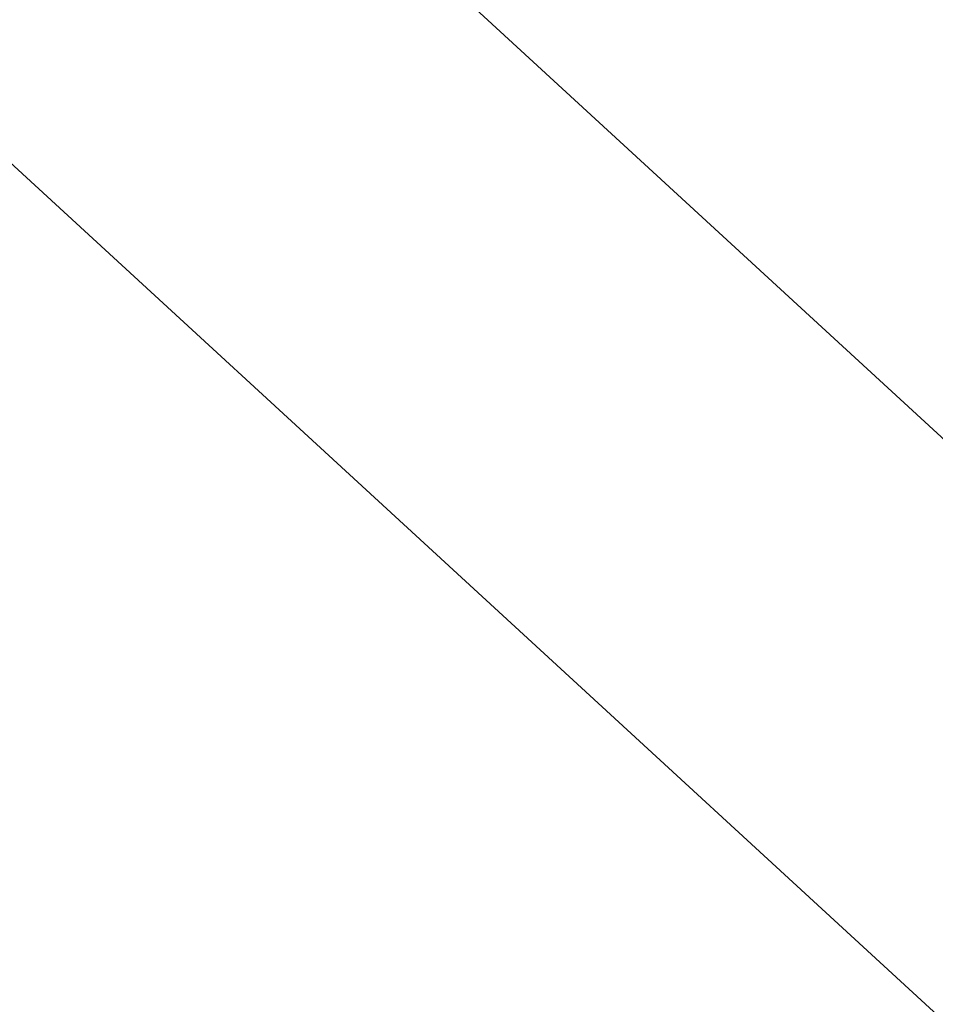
# Model space of a CAD drawing. Header units: centimetres. Extents: x -16.8 to 16.7, y -11.1 to 7.
# Tile 48 of 256: x -13.97315 to -13.96577, y -4.93557 to -4.92764. Entities that reach past the tile are written whole.
import ezdxf

# ---------------------------------------------------------------- set-up
doc = ezdxf.new("R2010")
doc.units = ezdxf.units.CM
doc.header["$LTSCALE"] = 2.54
doc.layers.get('0').update_dxf_attribs({"true_color": 0xff5454})
doc.layers.add('PLASTIK', color=7, linetype='Continuous', true_color=0x664400)

# ---------------------------------------------------------------- blocks, each defined once
blk = doc.blocks.new('Grupa5#1')
at = {"color": 0}
for p, q in [((13.8856225, -4.5427501, 27.5792322), (14.6303789, -5.2274899, 27.604323)), ((13.8856225, -4.5427501, 27.5792322), (14.6303789, -5.2274899, 27.604323)), ((13.8830738, -4.5452988, 27.6185831), (14.6284094, -5.2302006, 27.6434451)), ((13.8830738, -4.5452988, 27.6185831), (14.6284094, -5.2302006, 27.6434451))]:
    blk.add_line(p, q, dxfattribs=at)
at = {"color": 7, "true_color": 0xececec}
blk.add_line((13.8830738, -4.5452988, 28.7996359), (14.6284094, -5.2302006, 28.8172445), dxfattribs=at)
blk.add_line((13.8830738, -4.5452988, 28.7996359), (14.6284094, -5.2302006, 28.8172445), dxfattribs=at)
blk = doc.blocks.new('Grupuj#3')
at = {"color": 0}
blk.add_blockref('Grupa5#1', (-11.4783726, 6.95, -31.0760772), dxfattribs=at)
blk = doc.blocks.new('R__nica')
at = {"color": 250, "true_color": 0x1d1d1d}
mesh = blk.add_polyface(dxfattribs=at)
corners = [(2.51451, -4.9350037), (2.207363, -3.892637, 0.1700073), (1.7866486, -4.3133514), (2.8642304, -4.4536547, 0.1700073)]
mesh.append_faces([[corners[k] for k in face] for face in [(0, 1, 2), (1, 0, 3)]], dxfattribs={"vtx0": -1, "color": 250})
mesh = blk.add_polyface(dxfattribs=at)
corners = [(3.330658, -5.4351398), (2.51451, -4.9350037, -0.1), (3.330658, -5.4351398, -0.1), (2.51451, -4.9350037)]
mesh.append_faces([[corners[k] for k in face] for face in [(0, 1, 2), (1, 0, 3)]], dxfattribs={"vtx0": -1, "color": 250})
blk = doc.blocks.new('Komponent#2')
at = {"color": 0}
blk.add_blockref('R__nica', (0.3012369, 6.95, 16.5558776), dxfattribs=at)
at = {"layer": 'PLASTIK', "color": 0}
blk.add_blockref('Grupuj#3', (0, 0, 13.5558776), dxfattribs=at)
blk = doc.blocks.new('Oltens Pite Turbo syfon brodzikowy odp_yw 90 mm plastikowy czarny mat 08001300')
at = {"color": 0}
blk.add_blockref('Komponent#2', (-16.795252, -6.95, -7.2479539), dxfattribs=at)

msp = doc.modelspace()

# ---------------------------------------------------------------- block references
at = {"color": 0}
msp.add_blockref('Oltens Pite Turbo syfon brodzikowy odp_yw 90 mm plastikowy czarny mat 08001300', (0, 0), dxfattribs=at)

doc.saveas('drawing.dxf')
